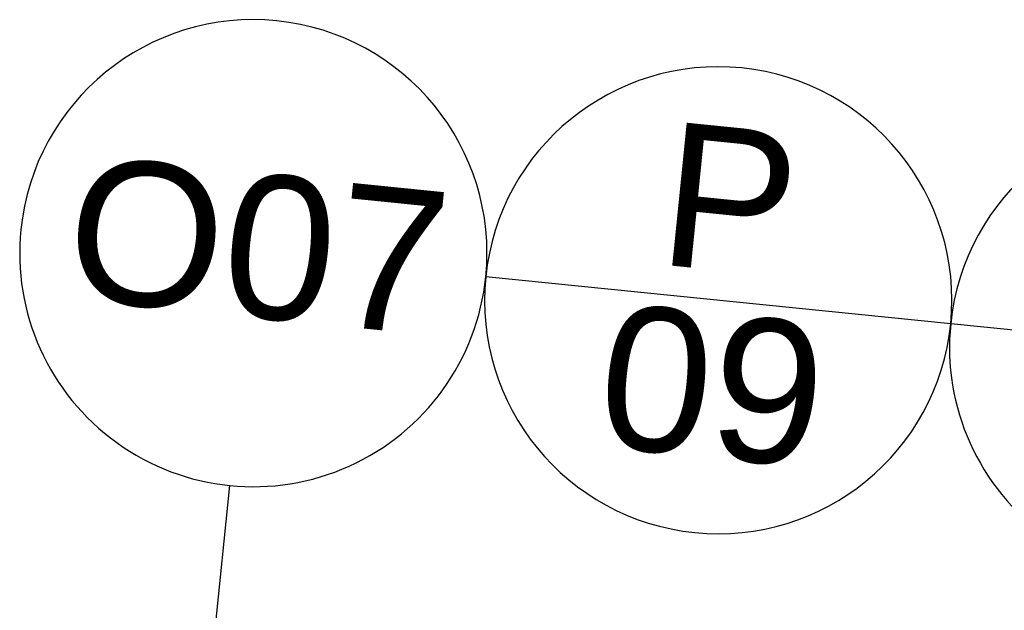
# Model space of a CAD drawing. Header units: millimetres. Extents: x -25972 to 4435, y -2839 to 20217.
# Tile 60 of 110: x -19536 to -18851, y 10180 to 10591. Entities that reach past the tile are written whole.
import ezdxf

# ---------------------------------------------------------------- set-up
doc = ezdxf.new("R2010")
doc.units = ezdxf.units.MM
doc.header["$MEASUREMENT"] = 0
doc.layers.add('7._POHLED ZÁPADNÍ_2_Nové_Otvory – Značky oken', color=7, linetype='Continuous')
doc.layers.add('7._POHLED ZÁPADNÍ_2_Otvory – Značky oken', color=7, linetype='Continuous')
doc.styles.add('GENEROVANÝ_STYL_1', font='txt')

msp = doc.modelspace()

# ---------------------------------------------------------------- linework, layer by layer
at = {"layer": '7._POHLED ZÁPADNÍ_2_Nové_Otvory – Značky oken', "color": 1, "linetype": 'Continuous', "lineweight": 25}
for p, q in [((-18888.73, 10379.68), (-19212.08, 10412.44)), ((-18565.39, 10346.92), (-18888.73, 10379.68)), ((-19448.08, 9695.07), (-19390.13, 10267.14))]:
    msp.add_line(p, q, dxfattribs=at)
at = {"layer": '7._POHLED ZÁPADNÍ_2_Nové_Otvory – Značky oken', "color": 1, "linetype": 'Continuous', "lineweight": 25, "flags": 128}
for points in [[(-19535.43, 10445.19, 1), (-19212.08, 10412.44, 1)], [(-19212.08, 10412.44, 1), (-18888.73, 10379.68, 1)], [(-18888.73, 10379.68, 1), (-18565.39, 10346.92, 1)]]:
    msp.add_lwpolyline(points, format="xyb", close=True, dxfattribs=at)

# ---------------------------------------------------------------- texts
at = {"layer": '7._POHLED ZÁPADNÍ_2_Otvory – Značky oken', "color": 1, "linetype": 'Continuous', "lineweight": 25, "char_height": 100, "attachment_point": 4, "rotation": 354.21558, "style": 'GENEROVANÝ_STYL_1'}
for s, insert in [('\\A1;{\\pql;\\pt0;\\fArial|b0|i0|c238|p38;P}', (-19088.76, 10471.02)), ('\\A1;{\\pql;\\pt0;\\fArial|b0|i0|c238|p38;O07}', (-19501.98, 10446.72)), ('\\A1;{\\pql;\\pt0;\\fArial|b0|i0|c238|p38;09}', (-19131.97, 10343.91))]:
    msp.add_mtext(s, dxfattribs=dict(at, insert=insert))

doc.saveas('drawing.dxf')
